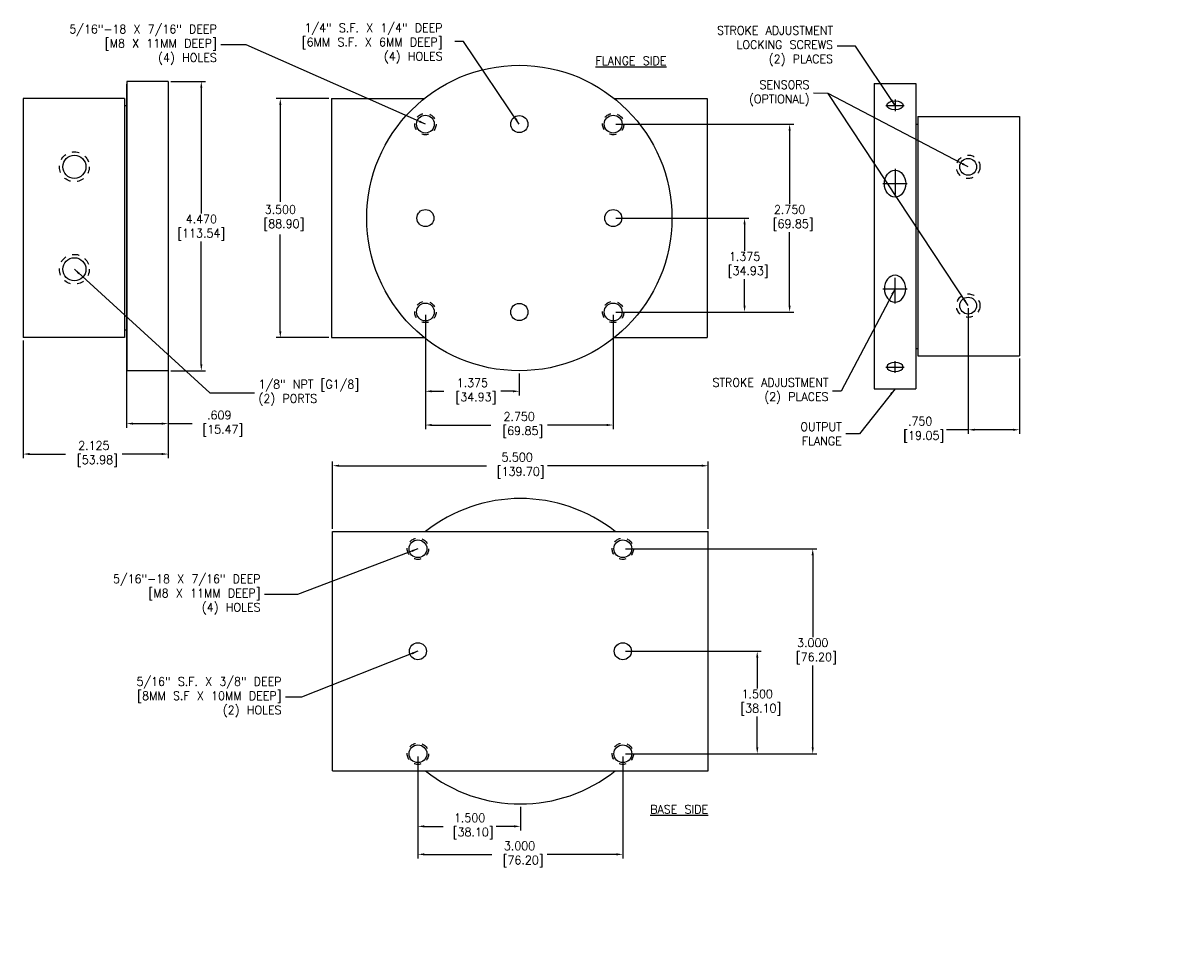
# Model space of a CAD drawing. Extents: x 6.5 to 43.8, y -5.4 to 20.2.
import ezdxf

# ---------------------------------------------------------------- set-up
doc = ezdxf.new("R2010")
doc.units = 0
doc.header["$LTSCALE"] = 0.5
doc.header["$MEASUREMENT"] = 0
doc.linetypes.add('CENTER2', pattern=[1.125, 0.75, -0.125, 0.125, -0.125])
doc.linetypes.add('HIDDEN2', pattern=[0.1875, 0.125, -0.0625])
doc.layers.get('0').update_dxf_attribs({"linetype": 'CONTINUOUS'})
doc.layers.get('DEFPOINTS').update_dxf_attribs({"linetype": 'CONTINUOUS'})
doc.styles.get("Standard").update_dxf_attribs({"font": 'txt.shx', "width": 0.95, "height": 0.125})
doc.dimstyles.new('British [M]', dxfattribs={"dimtxt": 0.125, "dimasz": 0.094, "dimexe": 0.06, "dimexo": 0.04, "dimgap": 0.04, "dimtad": 0, "dimtih": 1, "dimtoh": 1, "dimdec": 3, "dimzin": 4, "dimdsep": 46, "dimtxsty": 'Standard', "dimcen": 0.09, "dimadec": 0, "dimazin": 0, "dimtfac": 1, "dimtdec": 3, "dimtofl": 0, "dimtmove": 0, "dimatfit": 3, "dimfxl": 1, "dimtolj": 1, "dimtzin": 4, "dimarcsym": 0})
doc.dimstyles.new('STAND3', dxfattribs={"dimtxt": 0.09, "dimasz": 0.094, "dimexe": 0.094, "dimexo": 0.0625, "dimgap": 0.06, "dimtad": 0, "dimtih": 1, "dimtoh": 1, "dimdec": 3, "dimzin": 4, "dimdsep": 46, "dimtxsty": 'Standard', "dimcen": 0.09, "dimadec": 0, "dimazin": 0, "dimtfac": 1, "dimtdec": 4, "dimtofl": 0, "dimtmove": 0, "dimatfit": 3, "dimfxl": 1, "dimtolj": 1, "dimtzin": 0, "dimarcsym": 0})

# ---------------------------------------------------------------- blocks, each defined once
blk = doc.blocks.new('*D3')
at = {"color": 0, "linetype": 'ByBlock'}
for p, q in [((12.375, 3.757), (12.375, 2.577)), ((13.75, 2.897), (13.75, 2.577)), ((12.469, 2.637), (12.646, 2.637)), ((13.656, 2.637), (13.479, 2.637))]:
    blk.add_line(p, q, dxfattribs=at)
for points in [[(12.469, 2.653), (12.469, 2.621), (12.375, 2.637)], [(13.656, 2.653), (13.656, 2.621), (13.75, 2.637)]]:
    blk.add_solid(points, dxfattribs=at)
at = {"layer": 'DEFPOINTS', "color": 0, "linetype": 'ByBlock'}
for p in [(12.375, 3.797), (13.75, 2.937), (12.375, 2.637)]:
    blk.add_point(p, dxfattribs=at)
at = {"color": 0, "linetype": 'ByBlock', "insert": (13.062, 2.637), "char_height": 0.125, "attachment_point": 5}
blk.add_mtext('\\A1;1.375\\P [34.93]', dxfattribs=at)
blk = doc.blocks.new('*D4')
at = {"color": 0, "linetype": 'ByBlock'}
for p, q in [((12.375, 3.757), (12.375, 2.083)), ((15.125, 3.757), (15.125, 2.083)), ((12.469, 2.143), (13.332, 2.143)), ((15.031, 2.143), (14.164, 2.143))]:
    blk.add_line(p, q, dxfattribs=at)
for points in [[(12.469, 2.159), (12.469, 2.128), (12.375, 2.143)], [(15.031, 2.159), (15.031, 2.128), (15.125, 2.143)]]:
    blk.add_solid(points, dxfattribs=at)
at = {"layer": 'DEFPOINTS', "color": 0, "linetype": 'ByBlock'}
for p in [(12.375, 3.797), (15.125, 3.797), (15.125, 2.143)]:
    blk.add_point(p, dxfattribs=at)
at = {"color": 0, "linetype": 'ByBlock', "insert": (13.748, 2.143), "char_height": 0.125, "attachment_point": 5}
blk.add_mtext('\\A1;2.750\\P [69.85]', dxfattribs=at)
blk = doc.blocks.new('*D5')
at = {"color": 0, "linetype": 'ByBlock'}
for p, q in [((15.165, 5.172), (17.109, 5.172)), ((17.049, 5.078), (17.049, 4.691)), ((17.049, 3.891), (17.049, 4.278)), ((15.165, 3.797), (17.109, 3.797))]:
    blk.add_line(p, q, dxfattribs=at)
for points in [[(17.033, 5.078), (17.064, 5.078), (17.049, 5.172)], [(17.033, 3.891), (17.064, 3.891), (17.049, 3.797)]]:
    blk.add_solid(points, dxfattribs=at)
at = {"layer": 'DEFPOINTS', "color": 0, "linetype": 'ByBlock'}
for p in [(15.125, 5.172), (17.049, 5.172), (15.125, 3.797)]:
    blk.add_point(p, dxfattribs=at)
at = {"color": 0, "linetype": 'ByBlock', "insert": (17.049, 4.484), "char_height": 0.125, "attachment_point": 5}
blk.add_mtext('\\A1;1.375\\P [34.93]', dxfattribs=at)
blk = doc.blocks.new('*D6')
at = {"color": 0, "linetype": 'ByBlock'}
for p, q in [((15.165, 6.547), (17.768, 6.547)), ((17.708, 6.453), (17.708, 5.379)), ((17.708, 3.891), (17.708, 4.965)), ((15.165, 3.797), (17.768, 3.797))]:
    blk.add_line(p, q, dxfattribs=at)
for points in [[(17.693, 6.453), (17.724, 6.453), (17.708, 6.547)], [(17.693, 3.891), (17.724, 3.891), (17.708, 3.797)]]:
    blk.add_solid(points, dxfattribs=at)
at = {"layer": 'DEFPOINTS', "color": 0, "linetype": 'ByBlock'}
for p in [(15.125, 6.547), (17.708, 6.547), (15.125, 3.797)]:
    blk.add_point(p, dxfattribs=at)
at = {"color": 0, "linetype": 'ByBlock', "insert": (17.708, 5.172), "char_height": 0.125, "attachment_point": 5}
blk.add_mtext('\\A1;2.750\\P [69.85]', dxfattribs=at)
blk = doc.blocks.new('*D7')
at = {"color": 0, "linetype": 'ByBlock'}
for p, q in [((15.306, -1.766), (17.294, -1.766)), ((17.234, -1.86), (17.234, -2.309)), ((17.234, -3.172), (17.234, -2.722)), ((15.306, -3.266), (17.294, -3.266))]:
    blk.add_line(p, q, dxfattribs=at)
for points in [[(17.219, -1.86), (17.25, -1.86), (17.234, -1.766)], [(17.219, -3.172), (17.25, -3.172), (17.234, -3.266)]]:
    blk.add_solid(points, dxfattribs=at)
at = {"layer": 'DEFPOINTS', "color": 0, "linetype": 'ByBlock'}
for p in [(15.266, -1.766), (17.234, -1.766), (15.266, -3.266)]:
    blk.add_point(p, dxfattribs=at)
at = {"color": 0, "linetype": 'ByBlock', "insert": (17.234, -2.516), "char_height": 0.125, "attachment_point": 5}
blk.add_mtext('\\A1;1.500\\P [38.10]', dxfattribs=at)
blk = doc.blocks.new('*D8')
at = {"color": 0, "linetype": 'ByBlock'}
for p, q in [((15.306, -0.266), (18.107, -0.266)), ((18.047, -0.36), (18.047, -1.559)), ((18.047, -3.172), (18.047, -1.972)), ((15.306, -3.266), (18.107, -3.266))]:
    blk.add_line(p, q, dxfattribs=at)
for points in [[(18.031, -0.36), (18.063, -0.36), (18.047, -0.266)], [(18.031, -3.172), (18.063, -3.172), (18.047, -3.266)]]:
    blk.add_solid(points, dxfattribs=at)
at = {"layer": 'DEFPOINTS', "color": 0, "linetype": 'ByBlock'}
for p in [(15.266, -0.266), (18.047, -0.266), (15.266, -3.266)]:
    blk.add_point(p, dxfattribs=at)
at = {"color": 0, "linetype": 'ByBlock', "insert": (18.047, -1.766), "char_height": 0.125, "attachment_point": 5}
blk.add_mtext('\\A1;3.000\\P [76.20]', dxfattribs=at)
blk = doc.blocks.new('*D9')
at = {"color": 0, "linetype": 'ByBlock'}
for p, q in [((12.266, -2.707), (12.266, -3.79)), ((13.766, -3.442), (13.766, -3.79)), ((12.36, -3.73), (12.636, -3.73)), ((13.672, -3.73), (13.409, -3.73))]:
    blk.add_line(p, q, dxfattribs=at)
for points in [[(12.36, -3.714), (12.36, -3.746), (12.266, -3.73)], [(13.672, -3.714), (13.672, -3.746), (13.766, -3.73)]]:
    blk.add_solid(points, dxfattribs=at)
at = {"layer": 'DEFPOINTS', "color": 0, "linetype": 'ByBlock'}
for p in [(12.266, -2.667), (13.766, -3.402), (13.766, -3.73)]:
    blk.add_point(p, dxfattribs=at)
at = {"color": 0, "linetype": 'ByBlock', "insert": (13.022, -3.73), "char_height": 0.125, "attachment_point": 5}
blk.add_mtext('\\A1;1.500\\P [38.10]', dxfattribs=at)
blk = doc.blocks.new('*D10')
at = {"color": 0, "linetype": 'ByBlock'}
for p, q in [((12.266, -2.707), (12.266, -4.2)), ((15.266, -2.707), (15.266, -4.2)), ((12.36, -4.14), (13.346, -4.14)), ((15.172, -4.14), (14.159, -4.14))]:
    blk.add_line(p, q, dxfattribs=at)
for points in [[(12.36, -4.124), (12.36, -4.155), (12.266, -4.14)], [(15.172, -4.124), (15.172, -4.155), (15.266, -4.14)]]:
    blk.add_solid(points, dxfattribs=at)
at = {"layer": 'DEFPOINTS', "color": 0, "linetype": 'ByBlock'}
for p in [(12.266, -2.667), (15.266, -2.667), (15.266, -4.14)]:
    blk.add_point(p, dxfattribs=at)
at = {"color": 0, "linetype": 'ByBlock', "insert": (13.753, -4.14), "char_height": 0.125, "attachment_point": 5}
blk.add_mtext('\\A1;3.000\\P [76.20]', dxfattribs=at)
blk = doc.blocks.new('*D11')
at = {"color": 0, "linetype": 'ByBlock'}
for p, q in [((8.649, 7.172), (9.153, 7.172)), ((9.093, 7.078), (9.093, 5.24)), ((9.093, 3.031), (9.093, 4.827)), ((8.649, 2.937), (9.153, 2.937))]:
    blk.add_line(p, q, dxfattribs=at)
for points in [[(9.078, 7.078), (9.109, 7.078), (9.093, 7.172)], [(9.078, 3.031), (9.109, 3.031), (9.093, 2.937)]]:
    blk.add_solid(points, dxfattribs=at)
at = {"layer": 'DEFPOINTS', "color": 0, "linetype": 'ByBlock'}
for p in [(8.609, 7.172), (8.609, 2.937), (9.093, 2.937)]:
    blk.add_point(p, dxfattribs=at)
at = {"color": 0, "linetype": 'ByBlock', "insert": (9.093, 5.033), "char_height": 0.125, "attachment_point": 5}
blk.add_mtext('\\A1;4.470\\P[113.54]', dxfattribs=at)
blk = doc.blocks.new('*D12')
at = {"color": 0, "linetype": 'ByBlock'}
for p, q in [((11.016, 0.024), (11.016, 1.009)), ((11.11, 0.949), (13.272, 0.949)), ((16.422, 0.949), (14.164, 0.949)), ((16.516, 0.024), (16.516, 1.009))]:
    blk.add_line(p, q, dxfattribs=at)
for points in [[(11.11, 0.965), (11.11, 0.934), (11.016, 0.949)], [(16.422, 0.965), (16.422, 0.934), (16.516, 0.949)]]:
    blk.add_solid(points, dxfattribs=at)
at = {"layer": 'DEFPOINTS', "color": 0, "linetype": 'ByBlock'}
for p in [(16.516, 0.949), (11.016, -0.016), (16.516, -0.016)]:
    blk.add_point(p, dxfattribs=at)
at = {"color": 0, "linetype": 'ByBlock', "insert": (13.718, 0.949), "char_height": 0.125, "attachment_point": 5}
blk.add_mtext('\\A1;5.500\\P [139.70]', dxfattribs=at)
blk = doc.blocks.new('*D13')
at = {"color": 0, "linetype": 'Continuous', "lineweight": -2}
for p, q in [((10.96, 6.922), (10.19, 6.922)), ((10.25, 6.828), (10.25, 5.411)), ((10.25, 3.516), (10.25, 4.932)), ((10.96, 3.422), (10.19, 3.422))]:
    blk.add_line(p, q, dxfattribs=at)
at = {"color": 0, "linetype": 'Continuous'}
for points in [[(10.234, 6.828), (10.266, 6.828), (10.25, 6.922)], [(10.234, 3.516), (10.266, 3.516), (10.25, 3.422)]]:
    blk.add_solid(points, dxfattribs=at)
at = {"layer": 'DEFPOINTS', "color": 0, "linetype": 'Continuous'}
for p in [(11, 6.922), (10.25, 3.422), (11, 3.422)]:
    blk.add_point(p, dxfattribs=at)
at = {"color": 0, "linetype": 'Continuous', "insert": (10.25, 5.172), "char_height": 0.125, "attachment_point": 5}
blk.add_mtext('\\A1;3.500\\P [88.90]', dxfattribs=at)
blk = doc.blocks.new('*D14')
at = {"color": 0, "linetype": 'ByBlock'}
for p, q in [((8, 7.132), (8, 2.104)), ((8.609, 7.132), (8.609, 2.104)), ((8.094, 2.164), (8.515, 2.164)), ((8.609, 2.164), (8.96, 2.164))]:
    blk.add_line(p, q, dxfattribs=at)
for points in [[(8.094, 2.179), (8.094, 2.148), (8, 2.164)], [(8.515, 2.179), (8.515, 2.148), (8.609, 2.164)]]:
    blk.add_solid(points, dxfattribs=at)
at = {"layer": 'DEFPOINTS', "color": 0, "linetype": 'ByBlock'}
for p in [(8, 7.172), (8.609, 7.172), (8.609, 2.164)]:
    blk.add_point(p, dxfattribs=at)
at = {"color": 0, "linetype": 'ByBlock', "insert": (9.356, 2.164), "char_height": 0.125, "attachment_point": 5}
blk.add_mtext('\\A1;.609\\P [15.47]', dxfattribs=at)
blk = doc.blocks.new('*D15')
at = {"color": 0, "linetype": 'ByBlock'}
for p, q in [((6.484, 3.382), (6.484, 1.658)), ((8.609, 2.897), (8.609, 1.658)), ((6.578, 1.718), (7.103, 1.718)), ((8.515, 1.718), (7.935, 1.718))]:
    blk.add_line(p, q, dxfattribs=at)
for points in [[(6.578, 1.734), (6.578, 1.703), (6.484, 1.718)], [(8.515, 1.734), (8.515, 1.703), (8.609, 1.718)]]:
    blk.add_solid(points, dxfattribs=at)
at = {"layer": 'DEFPOINTS', "color": 0, "linetype": 'ByBlock'}
for p in [(6.484, 3.422), (8.609, 2.937), (8.609, 1.718)]:
    blk.add_point(p, dxfattribs=at)
at = {"color": 0, "linetype": 'ByBlock', "insert": (7.519, 1.718), "char_height": 0.125, "attachment_point": 5}
blk.add_mtext('\\A1;2.125\\P [53.98]', dxfattribs=at)
blk = doc.blocks.new('*D16')
at = {"color": 0, "linetype": 'ByBlock'}
for p, q in [((20.323, 3.851), (20.323, 2.014)), ((21.073, 3.116), (21.073, 2.014)), ((20.323, 2.074), (20.006, 2.074)), ((20.979, 2.074), (20.417, 2.074))]:
    blk.add_line(p, q, dxfattribs=at)
for points in [[(20.417, 2.089), (20.417, 2.058), (20.323, 2.074)], [(20.979, 2.089), (20.979, 2.058), (21.073, 2.074)]]:
    blk.add_solid(points, dxfattribs=at)
at = {"layer": 'DEFPOINTS', "color": 0, "linetype": 'ByBlock'}
for p in [(20.323, 3.891), (21.073, 3.156), (20.323, 2.074)]:
    blk.add_point(p, dxfattribs=at)
at = {"color": 0, "linetype": 'ByBlock', "insert": (19.62, 2.074), "char_height": 0.125, "attachment_point": 5}
blk.add_mtext('\\A1;.750\\P [19.05]', dxfattribs=at)

msp = doc.modelspace()

# ---------------------------------------------------------------- linework, layer by layer
at = {"linetype": 'Continuous'}
for p, q in [((8.0004, 7.1719), (8.0004, 2.9369)), ((8.6094, 7.1719), (8.0004, 7.1719)), ((8.6094, 7.1719), (8.6094, 2.9369)), ((18.948, 7.1412), (19.557, 7.1412)), ((18.948, 7.1412), (18.948, 2.6713)), ((19.557, 7.1412), (19.557, 2.6713)), ((7.9691, 6.9219), (6.4844, 6.9219)), ((6.4844, 6.9219), (6.4844, 3.4219)), ((7.9691, 6.9219), (7.9691, 3.4219)), ((11, 6.9219), (12.3514, 6.9219)), ((11, 6.9219), (11, 3.4219)), ((15.1319, 6.9219), (16.5, 6.9219)), ((16.5, 6.9219), (16.5, 3.4219)), ((19.5883, 6.6563), (21.073, 6.6563)), ((19.5883, 6.6563), (19.5883, 3.1563)), ((21.073, 6.6563), (21.073, 3.1563)), ((15.7521, 6.1652), (15.753, 6.1649)), ((7.9691, 3.4219), (6.4844, 3.4219)), ((11, 3.4219), (12.3514, 3.4219)), ((15.1319, 3.4219), (16.5, 3.4219)), ((19.5883, 3.1563), (21.073, 3.1563)), ((8.6094, 2.9369), (8.0004, 2.9369)), ((18.948, 2.6713), (19.557, 2.6713)), ((11.0156, -2.9174), (11.0156, 0.5826)), ((11.0156, 0.5826), (16.5156, 0.5826)), ((16.5156, -2.9174), (16.5156, 0.5826)), ((11.0156, -2.9174), (16.5156, -2.9174))]:
    msp.add_line(p, q, dxfattribs=at)
at = {"linetype": 'CENTER2'}
for p, q in [((8.0004, 6.8129), (7.9691, 6.8129)), ((19.1195, 6.821), (19.3852, 6.821)), ((19.2525, 6.9062), (19.2525, 6.7344)), ((19.557, 6.5473), (19.5883, 6.5473)), ((19.2525, 5.8906), (19.2525, 5.4531)), ((19.0727, 5.6752), (19.432, 5.6752)), ((19.2525, 3.9219), (19.2525, 4.3594)), ((19.0727, 4.1373), (19.432, 4.1373)), ((8.0004, 3.5309), (7.9691, 3.5309)), ((19.557, 3.2653), (19.5883, 3.2653)), ((19.2525, 2.9063), (19.2525, 3.0781)), ((19.1195, 2.9915), (19.3852, 2.9915))]:
    msp.add_line(p, q, dxfattribs=at)
at = {"linetype": 'Continuous'}
for centre, radius in [((13.75, 5.1719), 2.235), ((12.375, 6.5469), 0.1305), ((13.75, 6.5469), 0.125), ((15.125, 6.5469), 0.1305), ((7.2344, 5.9219), 0.169), ((20.323, 5.9219), 0.123), ((12.375, 5.1719), 0.125), ((15.125, 5.1719), 0.125), ((7.2344, 4.4219), 0.169), ((12.375, 3.7969), 0.1305), ((13.75, 3.7969), 0.125), ((15.125, 3.7969), 0.1305), ((20.323, 3.8906), 0.123), ((12.2656, 0.3326), 0.1305), ((15.2656, 0.3326), 0.1305), ((12.2656, -1.1674), 0.125), ((15.2656, -1.1674), 0.125), ((12.2656, -2.6674), 0.1305), ((15.2656, -2.6674), 0.1305)]:
    msp.add_circle(centre, radius, dxfattribs=at)
at = {"linetype": 'HIDDEN2'}
for centre, radius in [((12.375, 6.5469), 0.1562), ((15.125, 6.5469), 0.1562), ((7.2344, 5.9219), 0.2188), ((20.323, 5.9219), 0.172), ((7.2344, 4.4219), 0.2188), ((12.375, 3.7969), 0.1562), ((15.125, 3.7969), 0.1562), ((20.323, 3.8906), 0.172), ((12.2656, 0.3326), 0.1562), ((15.2656, 0.3326), 0.1562), ((12.2656, -2.6674), 0.1562), ((15.2656, -2.6674), 0.1562)]:
    msp.add_circle(centre, radius, dxfattribs=at)
at = {"linetype": 'Continuous'}
for start, end in [(51.53587, 128.46413), (231.53587, 308.46413)]:
    msp.add_arc((13.7656, -1.1674), 2.235, start, end, dxfattribs=at)
for centre, major_axis, ratio in [((19.2525, 6.821), (-0.1192, 0), 0.5482248), ((19.2525, 5.6752), (0, -0.1964), 0.7955142)]:
    msp.add_ellipse(centre, major_axis=major_axis, ratio=ratio, dxfattribs=at)
at = {"linetype": 'Continuous', "extrusion": (0, 0, -1)}
for centre, major_axis, ratio in [((19.2525, 4.1373), (0, 0.1964), 0.7955142), ((19.2525, 2.9915), (-0.1192, 0), 0.5482248)]:
    msp.add_ellipse(centre, major_axis=major_axis, ratio=ratio, dxfattribs=at)

# ---------------------------------------------------------------- texts
at = {"linetype": 'Continuous', "char_height": 0.125}
for s, insert, attachment_point in [('5/16"-18 X 7/16" DEEP\\P[M8 X 11MM DEEP]\\P(4) HOLES', (9.3207, 7.7077), 6), ('1/4" S.F. X 1/4" DEEP\\P[6MM S.F. X 6MM DEEP]\\P(4) HOLES', (12.6262, 7.7264), 6), ('STROKE ADJUSTMENT\\PLOCKING SCREWS\\P(2) PLACES', (18.3443, 7.6879), 6), ('SENSORS \\P(OPTIONAL)', (17.9999, 6.9974), 6), ('{ }', (23.4375, 4.6094), 6), ('1/8" NPT [G1/8]\\P(2) PORTS', (9.931, 2.615), 4), ('STROKE ADJUSTMENT\\P(2) PLACES', (18.2783, 2.6406), 6), ('\\A1;OUTPUT\\PFLANGE', (18.4715, 2.0129), 6), ('{ }', (20.7656, 0.125), 4), ('5/16"-18 X 7/16" DEEP\\P[M8 X 11MM DEEP]\\P(4) HOLES', (9.9605, -0.3375), 6), ('5/16" S.F. X 3/8" DEEP\\P[8MM S.F X 10MM DEEP]\\P(2) HOLES', (10.2681, -1.8393), 6), ('{ }', (20.5156, -2.7031), 4), ('{ }', (21.5, -5.2031), 4), ('{ }', (17.9375, -5.3906), 6)]:
    msp.add_mtext(s, dxfattribs=dict(at, insert=insert, attachment_point=attachment_point))
at = {"linetype": 'Continuous', "char_height": 0.125, "attachment_point": 1}
for s, insert, width in [('\\LFLANGE SIDE', (14.8667, 7.5364), 1.527536), ('\\LBASE SIDE', (15.6668, -3.4182), 1.189196)]:
    msp.add_mtext(s, dxfattribs=dict(at, insert=insert, width=width))

# ---------------------------------------------------------------- dimensions: what is measured, and where the dimension line sits
at = {"linetype": 'Continuous'}
for base, p1, p2, picture, middle in [((8.6094, 2.1638), (8.0004, 7.1719), (8.6094, 7.1719), '*D14', (9.3565, 2.1638)), ((15.125, 2.1433), (12.375, 3.7969), (15.125, 3.7969), '*D4', (13.7478, 2.1433)), ((20.323, 2.0738), (21.073, 3.1563), (20.323, 3.8906), '*D16', (19.6198, 2.0738)), ((8.6094, 1.7183), (6.4844, 3.4219), (8.6094, 2.9369), '*D15', (7.519, 1.7183)), ((13.7656, -3.73), (12.2656, -2.6674), (13.7656, -3.4024), '*D9', (13.0224, -3.73)), ((15.2656, -4.1397), (12.2656, -2.6674), (15.2656, -2.6674), '*D10', (13.7526, -4.1397))]:
    dim = msp.add_linear_dim(base=base, p1=p1, p2=p2, dimstyle='British [M]', override={"dimpost": '\\P'}, dxfattribs=at)
    dim.commit()
    dim.dimension.update_dxf_attribs({"geometry": picture, "text_midpoint": middle, "dimtype": 160})
dim = msp.add_linear_dim(base=(9.0935, 2.9369), p1=(8.6094, 7.1719), p2=(8.6094, 2.9369), angle=90, text='4.470\\P[113.54]', dimstyle='British [M]', override={"dimpost": '\\P'}, dxfattribs=at)
dim.commit()
dim.dimension.update_dxf_attribs({"geometry": '*D11', "text_midpoint": (9.0935, 5.0333), "dimtype": 160})
for base, p1, p2, picture, middle in [((10.25, 3.4219), (11, 6.9219), (11, 3.4219), '*D13', (10.25, 5.1719)), ((17.7083, 6.5469), (15.125, 3.7969), (15.125, 6.5469), '*D6', (17.7083, 5.1719)), ((17.0486, 5.1719), (15.125, 3.7969), (15.125, 5.1719), '*D5', (17.0486, 4.4844))]:
    dim = msp.add_linear_dim(base=base, p1=p1, p2=p2, angle=90, dimstyle='British [M]', override={"dimpost": '\\P'}, dxfattribs=at)
    dim.commit()
    dim.dimension.update_dxf_attribs({"geometry": picture, "text_midpoint": middle})
dim = msp.add_linear_dim(base=(12.375, 2.6371), p1=(13.75, 2.9369), p2=(12.375, 3.7969), dimstyle='British [M]', override={"dimpost": '\\P'}, dxfattribs=at)
dim.commit()
dim.dimension.update_dxf_attribs({"geometry": '*D3', "text_midpoint": (13.0625, 2.6371)})
dim = msp.add_linear_dim(base=(16.5156, 1.5475), p1=(11.0156, 0.5826), p2=(16.5156, 0.5826), dimstyle='British [M]', override={"dimpost": '\\P'}, dxfattribs=at)
dim.commit()
dim.dimension.update_dxf_attribs({"geometry": '*D12', "text_midpoint": (13.7181, 1.5475), "dimtype": 160, "insert": (0, 0.5982)})
for base, p2, picture, middle in [((18.0469, 0.3326), (15.2656, 0.3326), '*D8', (18.0469, -1.1674)), ((17.2344, -1.1674), (15.2656, -1.1674), '*D7', (17.2344, -1.9174))]:
    dim = msp.add_linear_dim(base=base, p1=(15.2656, -2.6674), p2=p2, angle=90, dimstyle='British [M]', override={"dimpost": '\\P'}, dxfattribs=at)
    dim.commit()
    dim.dimension.update_dxf_attribs({"geometry": picture, "text_midpoint": middle, "insert": (0, 0.5982)})

# ---------------------------------------------------------------- leaders
at = {"linetype": 'Continuous', "annotation_type": 0, "has_hookline": 1}
for points, hookline_direction, text_width in [([(12.375, 6.5469), (9.752, 7.7077), (9.3807, 7.7077)], 1, 2.2562), ([(19.2525, 6.821), (18.6719, 7.6879), (18.4043, 7.6879)], 1, 1.9792), ([(20.323, 5.9219), (18.2753, 6.9956), (18.0599, 6.9974)], 1, 1.0292), ([(7.2344, 4.4219), (9.2186, 2.614), (9.871, 2.615)], 0, 1.5437), ([(19.2525, 4.1373), (18.4633, 2.6406), (18.3383, 2.6406)], 1, 1.9792), ([(19.2525, 2.6713), (18.7297, 2.0129), (18.5315, 2.0129)], 1, 0.6729), ([(12.2656, 0.3326), (10.5, -0.3375), (10.0205, -0.3375)], 1, 2.2562), ([(12.2656, -1.1674), (10.5625, -1.8393), (10.3281, -1.8393)], 1, 2.85)]:
    msp.add_leader(points, dimstyle='STAND3', dxfattribs=dict(at, hookline_direction=hookline_direction, text_width=text_width))
at = {"linetype": 'Continuous'}
for points in [[(13.75, 6.5469), (12.9305, 7.7555), (12.8043, 7.7572)], [(20.323, 3.8906), (18.2753, 6.9956)]]:
    msp.add_leader(points, dimstyle='STAND3', dxfattribs=at)

doc.saveas('drawing.dxf')
